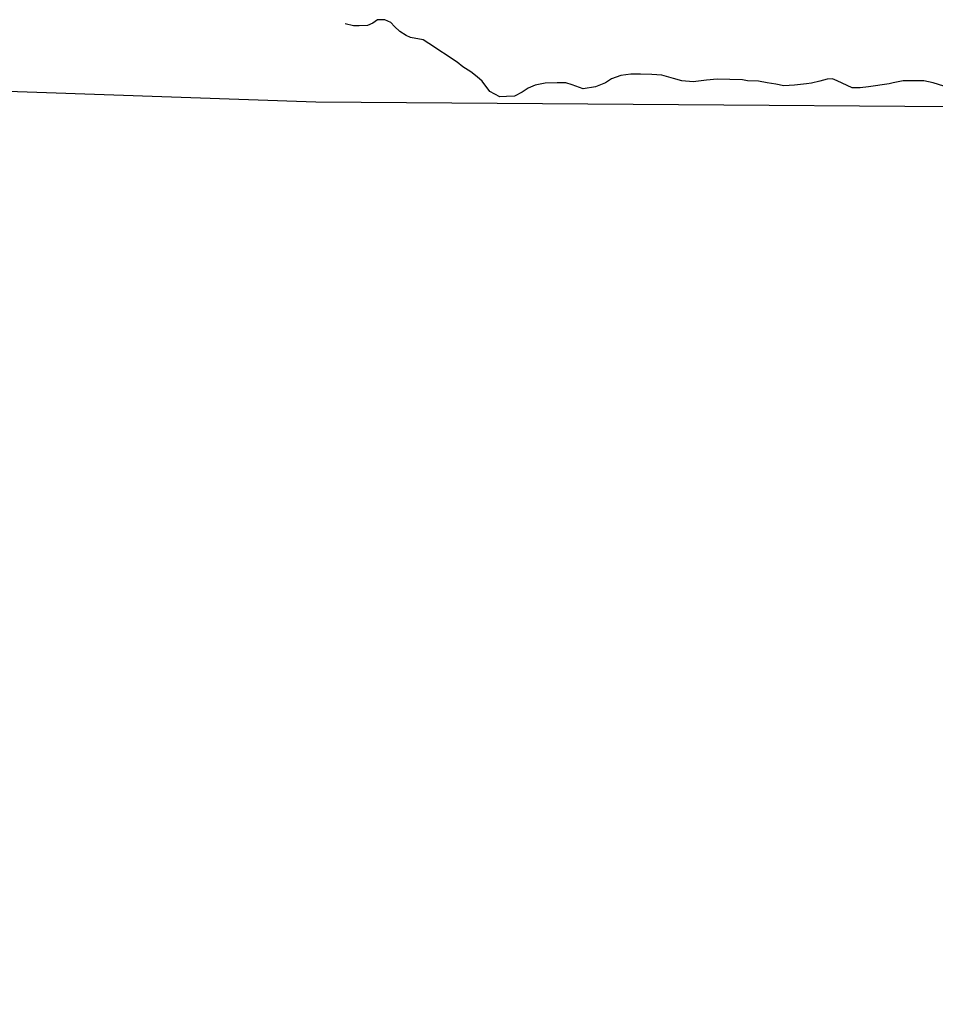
# Model space of a CAD drawing. Header units: feet. Extents: x 2234729 to 2255890, y 588345 to 614924.
# Tile 3 of 88: x 2241576 to 2242412, y 592840 to 593740. Entities that reach past the tile are written whole.
import ezdxf

# ---------------------------------------------------------------- set-up
doc = ezdxf.new("R2010")
doc.units = ezdxf.units.FT
doc.header["$MEASUREMENT"] = 0
doc.layers.add('MacedoniaMunicipalBoundar', color=7, linetype='Continuous')
doc.layers.add('Waterways', color=7, linetype='Continuous')

msp = doc.modelspace()

# ---------------------------------------------------------------- linework, layer by layer
at = {"layer": 'MacedoniaMunicipalBoundar'}
msp.add_lwpolyline([(2246251.15, 592333.36), (2246242.22, 593623.76), (2245411.91, 593633.05), (2245332.82, 593633.94), (2243516.28, 593655.31), (2242757.29, 593657.77), (2241846.01, 593664.46), (2241397.56, 593679.82)], dxfattribs=at)
at = {"layer": 'Waterways'}
msp.add_lwpolyline([(2242420, 593679.13), (2242410.36, 593682.25), (2242401.77, 593683.81), (2242391.61, 593684.07), (2242382.76, 593683.81), (2242373.64, 593682.25), (2242370, 593681.21), (2242351.25, 593678.34), (2242343.43, 593677.56), (2242336.4, 593677.56), (2242322.6, 593683.81), (2242318.43, 593685.64), (2242313.49, 593685.38), (2242306.71, 593683.55), (2242299.16, 593681.73), (2242294.47, 593681.21), (2242283.54, 593679.91), (2242273.9, 593679.39), (2242266.61, 593680.95), (2242258.54, 593682.25), (2242250.72, 593683.55), (2242240.57, 593684.07), (2242236.14, 593684.85), (2242212.96, 593685.38), (2242203.07, 593684.59), (2242190.83, 593683.03), (2242180.67, 593683.81), (2242172.86, 593686.16), (2242162.44, 593689.02), (2242153.07, 593689.8), (2242142.91, 593690.06), (2242134.06, 593690.06), (2242124.94, 593688.76), (2242116.35, 593685.64), (2242110.88, 593681.99), (2242101.77, 593678.34), (2242090.31, 593676.52), (2242080.41, 593680.17), (2242074.68, 593681.99), (2242066.61, 593682.25), (2242055.67, 593681.73), (2242046.56, 593679.91), (2242040.31, 593677.3), (2242034.84, 593673.66), (2242027.81, 593670.01), (2242020.52, 593669.49), (2242014.27, 593669.23), (2242005.15, 593674.18), (2241998.12, 593683.55), (2241993.43, 593687.72), (2241987.7, 593692.15), (2241980.41, 593696.83), (2241975.2, 593701), (2241949.42, 593718.19), (2241944.21, 593721.31), (2241932.76, 593723.66), (2241928.59, 593725.48), (2241922.86, 593729.13), (2241918.17, 593733.55), (2241914.53, 593737.2), (2241909.06, 593739.8), (2241902.55, 593739.54), (2241898.12, 593736.68), (2241893.43, 593734.59), (2241885.88, 593734.07), (2241880.41, 593734.33), (2241872.86, 593735.9)], dxfattribs=at)

doc.saveas('drawing.dxf')
